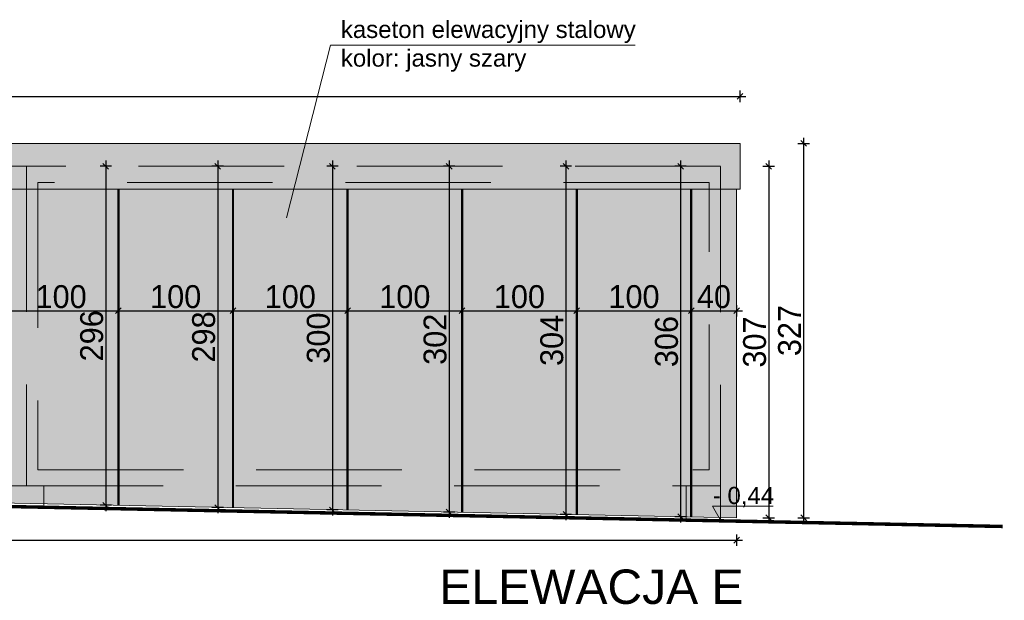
# Model space of a CAD drawing. Header units: millimetres. Extents: x 1962 to 3194, y -795 to -219.
# Tile 242 of 256: x 2775 to 2783, y -485 to -480. Entities that reach past the tile are written whole.
import ezdxf

# ---------------------------------------------------------------- set-up
doc = ezdxf.new("R2010")
doc.units = ezdxf.units.MM
doc.linetypes.add('HIDDEN', pattern=[9.525, 6.35, -3.175])
doc.layers.get('0').update_dxf_attribs({"lineweight": 5})
doc.layers.get('Defpoints').update_dxf_attribs({"lineweight": 9})
for name, color, linetype, lineweight in [('A_elewacje kolorystyka', 252, 'Continuous', 9), ('A_elewacje opisy', 63, 'Continuous', 9), ('A_hidden', 137, 'HIDDEN', 9), ('A_koty wysokośc.', 53, 'Continuous', 9), ('A_przekrojowe', 42, 'Continuous', 9), ('A_widok', 142, 'Continuous', 9), ('A_wymiary kasetony elewacyjne', 64, 'Continuous', 9)]:
    doc.layers.add(name, color=color, linetype=linetype, lineweight=lineweight)
doc.styles.get("Standard").update_dxf_attribs({"font": 'arial.ttf'})
doc.styles.add('wymiary pzt', font='txt')
doc.dimstyles.new('wymiary detale', dxfattribs={"dimtxt": 0.2, "dimasz": 0.05, "dimexe": 0.05, "dimexo": 0, "dimgap": 0.02, "dimtad": 1, "dimdec": 0, "dimlfac": 100, "dimzin": 0, "dimtxsty": 'wymiary pzt', "dimblk": 'OBLIQUE', "dimcen": 0.1, "dimdle": 0.05, "dimadec": 1, "dimazin": 0, "dimtfac": 1, "dimtmove": 0, "dimatfit": 3, "dimfxl": 0, "dimarcsym": 0})

# ---------------------------------------------------------------- blocks, each defined once
blk = doc.blocks.new('zw$CA91')
at = {"layer": 'A_koty wysokośc.'}
h = blk.add_hatch(color=256, dxfattribs=at)
h.dxf.hatch_style = 1
h.paths.add_polyline_path([(-0.448, 0.753), (0, 0), (0, 0.753)])
blk.add_lwpolyline([(2.874, 0.753), (-0.448, 0.753), (0, 0), (0, 0.753)], dxfattribs=at)
blk = doc.blocks.new('_Oblique')
at = {"color": 0, "linetype": 'ByBlock', "lineweight": -2}
blk.add_line((-0.5, -0.5), (0.5, 0.5), dxfattribs=at)
blk = doc.blocks.new('*D413')
at = {"layer": 'A_wymiary kasetony elewacyjne', "color": 0, "lineweight": -2}
for p, q in [((2774.6802, -482.5137), (2774.6802, -482.6137)), ((2775.6802, -482.5137), (2775.6802, -482.6137)), ((2774.6302, -482.5637), (2775.7302, -482.5637))]:
    blk.add_line(p, q, dxfattribs=at)
at = {"layer": 'Defpoints', "color": 0}
for p in [(2774.6802, -481.5029), (2775.6802, -481.5029), (2775.6802, -482.5637)]:
    blk.add_point(p, dxfattribs=at)
at = {"layer": 'A_wymiary kasetony elewacyjne', "color": 0, "lineweight": -2, "xscale": 0.05, "yscale": 0.05, "zscale": 0.05, "rotation": 180}
blk.add_blockref('_Oblique', (2774.6802, -482.5637), dxfattribs=at)
at = {"layer": 'A_wymiary kasetony elewacyjne', "color": 0, "lineweight": -2, "xscale": 0.05, "yscale": 0.05, "zscale": 0.05}
blk.add_blockref('_Oblique', (2775.6802, -482.5637), dxfattribs=at)
at = {"layer": 'A_wymiary kasetony elewacyjne', "color": 0, "insert": (2775.1802, -482.4416), "char_height": 0.2, "attachment_point": 5, "style": 'wymiary pzt'}
blk.add_mtext('100', dxfattribs=at)
blk = doc.blocks.new('*D414')
at = {"layer": 'A_wymiary kasetony elewacyjne', "color": 0, "lineweight": -2}
for p, q in [((2775.6802, -482.5137), (2775.6802, -482.6137)), ((2776.6802, -482.5137), (2776.6802, -482.6137)), ((2775.6302, -482.5637), (2776.7302, -482.5637))]:
    blk.add_line(p, q, dxfattribs=at)
at = {"layer": 'Defpoints', "color": 0}
for p in [(2775.6802, -481.5029), (2776.6802, -481.5029), (2776.6802, -482.5637)]:
    blk.add_point(p, dxfattribs=at)
at = {"layer": 'A_wymiary kasetony elewacyjne', "color": 0, "lineweight": -2, "xscale": 0.05, "yscale": 0.05, "zscale": 0.05, "rotation": 180}
blk.add_blockref('_Oblique', (2775.6802, -482.5637), dxfattribs=at)
at = {"layer": 'A_wymiary kasetony elewacyjne', "color": 0, "lineweight": -2, "xscale": 0.05, "yscale": 0.05, "zscale": 0.05}
blk.add_blockref('_Oblique', (2776.6802, -482.5637), dxfattribs=at)
at = {"layer": 'A_wymiary kasetony elewacyjne', "color": 0, "insert": (2776.1802, -482.4416), "char_height": 0.2, "attachment_point": 5, "style": 'wymiary pzt'}
blk.add_mtext('100', dxfattribs=at)
blk = doc.blocks.new('*D415')
at = {"layer": 'A_wymiary kasetony elewacyjne', "color": 0, "lineweight": -2}
for p, q in [((2776.6802, -482.5137), (2776.6802, -482.6137)), ((2777.6802, -482.5137), (2777.6802, -482.6137)), ((2776.6302, -482.5637), (2777.7302, -482.5637))]:
    blk.add_line(p, q, dxfattribs=at)
at = {"layer": 'Defpoints', "color": 0}
for p in [(2776.6802, -481.5029), (2777.6802, -481.5029), (2777.6802, -482.5637)]:
    blk.add_point(p, dxfattribs=at)
at = {"layer": 'A_wymiary kasetony elewacyjne', "color": 0, "lineweight": -2, "xscale": 0.05, "yscale": 0.05, "zscale": 0.05, "rotation": 180}
blk.add_blockref('_Oblique', (2776.6802, -482.5637), dxfattribs=at)
at = {"layer": 'A_wymiary kasetony elewacyjne', "color": 0, "lineweight": -2, "xscale": 0.05, "yscale": 0.05, "zscale": 0.05}
blk.add_blockref('_Oblique', (2777.6802, -482.5637), dxfattribs=at)
at = {"layer": 'A_wymiary kasetony elewacyjne', "color": 0, "insert": (2777.1802, -482.4416), "char_height": 0.2, "attachment_point": 5, "style": 'wymiary pzt'}
blk.add_mtext('100', dxfattribs=at)
blk = doc.blocks.new('*D416')
at = {"layer": 'A_wymiary kasetony elewacyjne', "color": 0, "lineweight": -2}
for p, q in [((2777.6802, -482.5137), (2777.6802, -482.6137)), ((2778.6802, -482.5137), (2778.6802, -482.6137)), ((2777.6302, -482.5637), (2778.7302, -482.5637))]:
    blk.add_line(p, q, dxfattribs=at)
at = {"layer": 'Defpoints', "color": 0}
for p in [(2777.6802, -481.5029), (2778.6802, -481.5029), (2778.6802, -482.5637)]:
    blk.add_point(p, dxfattribs=at)
at = {"layer": 'A_wymiary kasetony elewacyjne', "color": 0, "lineweight": -2, "xscale": 0.05, "yscale": 0.05, "zscale": 0.05, "rotation": 180}
blk.add_blockref('_Oblique', (2777.6802, -482.5637), dxfattribs=at)
at = {"layer": 'A_wymiary kasetony elewacyjne', "color": 0, "lineweight": -2, "xscale": 0.05, "yscale": 0.05, "zscale": 0.05}
blk.add_blockref('_Oblique', (2778.6802, -482.5637), dxfattribs=at)
at = {"layer": 'A_wymiary kasetony elewacyjne', "color": 0, "insert": (2778.1802, -482.4416), "char_height": 0.2, "attachment_point": 5, "style": 'wymiary pzt'}
blk.add_mtext('100', dxfattribs=at)
blk = doc.blocks.new('*D417')
at = {"layer": 'A_wymiary kasetony elewacyjne', "color": 0, "lineweight": -2}
for p, q in [((2778.6802, -482.5137), (2778.6802, -482.6137)), ((2779.6802, -482.5137), (2779.6802, -482.6137)), ((2778.6302, -482.5637), (2779.7302, -482.5637))]:
    blk.add_line(p, q, dxfattribs=at)
at = {"layer": 'Defpoints', "color": 0}
for p in [(2778.6802, -481.5029), (2779.6802, -481.5029), (2779.6802, -482.5637)]:
    blk.add_point(p, dxfattribs=at)
at = {"layer": 'A_wymiary kasetony elewacyjne', "color": 0, "lineweight": -2, "xscale": 0.05, "yscale": 0.05, "zscale": 0.05, "rotation": 180}
blk.add_blockref('_Oblique', (2778.6802, -482.5637), dxfattribs=at)
at = {"layer": 'A_wymiary kasetony elewacyjne', "color": 0, "lineweight": -2, "xscale": 0.05, "yscale": 0.05, "zscale": 0.05}
blk.add_blockref('_Oblique', (2779.6802, -482.5637), dxfattribs=at)
at = {"layer": 'A_wymiary kasetony elewacyjne', "color": 0, "insert": (2779.1802, -482.4416), "char_height": 0.2, "attachment_point": 5, "style": 'wymiary pzt'}
blk.add_mtext('100', dxfattribs=at)
blk = doc.blocks.new('*D418')
at = {"layer": 'A_wymiary kasetony elewacyjne', "color": 0, "lineweight": -2}
for p, q in [((2779.6802, -482.5137), (2779.6802, -482.6137)), ((2780.6802, -482.5137), (2780.6802, -482.6137)), ((2779.6302, -482.5637), (2780.7302, -482.5637))]:
    blk.add_line(p, q, dxfattribs=at)
at = {"layer": 'Defpoints', "color": 0}
for p in [(2779.6802, -481.5029), (2780.6802, -481.5029), (2780.6802, -482.5637)]:
    blk.add_point(p, dxfattribs=at)
at = {"layer": 'A_wymiary kasetony elewacyjne', "color": 0, "lineweight": -2, "xscale": 0.05, "yscale": 0.05, "zscale": 0.05, "rotation": 180}
blk.add_blockref('_Oblique', (2779.6802, -482.5637), dxfattribs=at)
at = {"layer": 'A_wymiary kasetony elewacyjne', "color": 0, "lineweight": -2, "xscale": 0.05, "yscale": 0.05, "zscale": 0.05}
blk.add_blockref('_Oblique', (2780.6802, -482.5637), dxfattribs=at)
at = {"layer": 'A_wymiary kasetony elewacyjne', "color": 0, "insert": (2780.1802, -482.4416), "char_height": 0.2, "attachment_point": 5, "style": 'wymiary pzt'}
blk.add_mtext('100', dxfattribs=at)
blk = doc.blocks.new('*D419')
at = {"layer": 'A_wymiary kasetony elewacyjne', "color": 0, "lineweight": -2}
for p, q in [((2780.6802, -482.5137), (2780.6802, -482.6137)), ((2781.0762, -482.5137), (2781.0762, -482.6137)), ((2780.6302, -482.5637), (2781.1262, -482.5637))]:
    blk.add_line(p, q, dxfattribs=at)
at = {"layer": 'Defpoints', "color": 0}
for p in [(2780.6802, -481.5029), (2781.0762, -481.5029), (2781.0762, -482.5637)]:
    blk.add_point(p, dxfattribs=at)
at = {"layer": 'A_wymiary kasetony elewacyjne', "color": 0, "lineweight": -2, "xscale": 0.05, "yscale": 0.05, "zscale": 0.05, "rotation": 180}
blk.add_blockref('_Oblique', (2780.6802, -482.5637), dxfattribs=at)
at = {"layer": 'A_wymiary kasetony elewacyjne', "color": 0, "lineweight": -2, "xscale": 0.05, "yscale": 0.05, "zscale": 0.05}
blk.add_blockref('_Oblique', (2781.0762, -482.5637), dxfattribs=at)
at = {"layer": 'A_wymiary kasetony elewacyjne', "color": 0, "insert": (2780.8782, -482.4416), "char_height": 0.2, "attachment_point": 5, "style": 'wymiary pzt'}
blk.add_mtext('40', dxfattribs=at)
blk = doc.blocks.new('*D499')
at = {"layer": 'A_wymiary kasetony elewacyjne', "color": 0, "lineweight": -2}
for p, q in [((2775.6198, -481.3029), (2775.5198, -481.3029)), ((2775.5698, -481.2529), (2775.5698, -484.3118)), ((2775.6198, -484.2618), (2775.5198, -484.2618))]:
    blk.add_line(p, q, dxfattribs=at)
at = {"layer": 'Defpoints', "color": 0}
for p in [(2775.6802, -481.3029), (2775.5698, -484.2618), (2775.6802, -484.2618)]:
    blk.add_point(p, dxfattribs=at)
at = {"layer": 'A_wymiary kasetony elewacyjne', "color": 0, "lineweight": -2, "xscale": 0.05, "yscale": 0.05, "zscale": 0.05}
for p, rotation in [((2775.5698, -481.3029), 90), ((2775.5698, -484.2618), 270)]:
    blk.add_blockref('_Oblique', p, dxfattribs=dict(at, rotation=rotation))
at = {"layer": 'A_wymiary kasetony elewacyjne', "color": 0, "insert": (2775.4478, -482.7824), "char_height": 0.2, "attachment_point": 5, "rotation": 90, "style": 'wymiary pzt'}
blk.add_mtext('296', dxfattribs=at)
blk = doc.blocks.new('*D500')
at = {"layer": 'A_wymiary kasetony elewacyjne', "color": 0, "lineweight": -2}
for p, q in [((2776.597, -481.3029), (2776.497, -481.3029)), ((2776.547, -481.2529), (2776.547, -484.3319)), ((2776.597, -484.2819), (2776.497, -484.2819))]:
    blk.add_line(p, q, dxfattribs=at)
at = {"layer": 'Defpoints', "color": 0}
for p in [(2776.6802, -481.3029), (2776.547, -484.2819), (2776.6802, -484.2819)]:
    blk.add_point(p, dxfattribs=at)
at = {"layer": 'A_wymiary kasetony elewacyjne', "color": 0, "lineweight": -2, "xscale": 0.05, "yscale": 0.05, "zscale": 0.05}
for p, rotation in [((2776.547, -481.3029), 90), ((2776.547, -484.2819), 270)]:
    blk.add_blockref('_Oblique', p, dxfattribs=dict(at, rotation=rotation))
at = {"layer": 'A_wymiary kasetony elewacyjne', "color": 0, "insert": (2776.425, -482.7924), "char_height": 0.2, "attachment_point": 5, "rotation": 90, "style": 'wymiary pzt'}
blk.add_mtext('298', dxfattribs=at)
blk = doc.blocks.new('*D501')
at = {"layer": 'A_wymiary kasetony elewacyjne', "color": 0, "lineweight": -2}
for p, q in [((2777.5981, -481.3029), (2777.4981, -481.3029)), ((2777.5481, -481.2529), (2777.5481, -484.352)), ((2777.5981, -484.302), (2777.4981, -484.302))]:
    blk.add_line(p, q, dxfattribs=at)
at = {"layer": 'Defpoints', "color": 0}
for p in [(2777.6802, -481.3029), (2777.5481, -484.302), (2777.6802, -484.302)]:
    blk.add_point(p, dxfattribs=at)
at = {"layer": 'A_wymiary kasetony elewacyjne', "color": 0, "lineweight": -2, "xscale": 0.05, "yscale": 0.05, "zscale": 0.05}
for p, rotation in [((2777.5481, -481.3029), 90), ((2777.5481, -484.302), 270)]:
    blk.add_blockref('_Oblique', p, dxfattribs=dict(at, rotation=rotation))
at = {"layer": 'A_wymiary kasetony elewacyjne', "color": 0, "insert": (2777.426, -482.8024), "char_height": 0.2, "attachment_point": 5, "rotation": 90, "style": 'wymiary pzt'}
blk.add_mtext('300', dxfattribs=at)
blk = doc.blocks.new('*D502')
at = {"layer": 'A_wymiary kasetony elewacyjne', "color": 0, "lineweight": -2}
for p, q in [((2778.617, -481.3029), (2778.517, -481.3029)), ((2778.567, -481.2529), (2778.567, -484.372)), ((2778.617, -484.322), (2778.517, -484.322))]:
    blk.add_line(p, q, dxfattribs=at)
at = {"layer": 'Defpoints', "color": 0}
for p in [(2778.6802, -481.3029), (2778.567, -484.322), (2778.6802, -484.322)]:
    blk.add_point(p, dxfattribs=at)
at = {"layer": 'A_wymiary kasetony elewacyjne', "color": 0, "lineweight": -2, "xscale": 0.05, "yscale": 0.05, "zscale": 0.05}
for p, rotation in [((2778.567, -481.3029), 90), ((2778.567, -484.322), 270)]:
    blk.add_blockref('_Oblique', p, dxfattribs=dict(at, rotation=rotation))
at = {"layer": 'A_wymiary kasetony elewacyjne', "color": 0, "insert": (2778.4449, -482.8125), "char_height": 0.2, "attachment_point": 5, "rotation": 90, "style": 'wymiary pzt'}
blk.add_mtext('302', dxfattribs=at)
blk = doc.blocks.new('*D503')
at = {"layer": 'A_wymiary kasetony elewacyjne', "color": 0, "lineweight": -2}
for p, q in [((2779.6359, -481.3029), (2779.5359, -481.3029)), ((2779.5859, -481.2529), (2779.5859, -484.3921)), ((2779.6359, -484.3421), (2779.5359, -484.3421))]:
    blk.add_line(p, q, dxfattribs=at)
at = {"layer": 'Defpoints', "color": 0}
for p in [(2779.6802, -481.3029), (2779.5859, -484.3421), (2779.6802, -484.3421)]:
    blk.add_point(p, dxfattribs=at)
at = {"layer": 'A_wymiary kasetony elewacyjne', "color": 0, "lineweight": -2, "xscale": 0.05, "yscale": 0.05, "zscale": 0.05}
for p, rotation in [((2779.5859, -481.3029), 90), ((2779.5859, -484.3421), 270)]:
    blk.add_blockref('_Oblique', p, dxfattribs=dict(at, rotation=rotation))
at = {"layer": 'A_wymiary kasetony elewacyjne', "color": 0, "insert": (2779.4638, -482.8225), "char_height": 0.2, "attachment_point": 5, "rotation": 90, "style": 'wymiary pzt'}
blk.add_mtext('304', dxfattribs=at)
blk = doc.blocks.new('*D504')
at = {"layer": 'A_wymiary kasetony elewacyjne', "color": 0, "lineweight": -2}
for p, q in [((2780.6369, -481.3029), (2780.5369, -481.3029)), ((2780.5869, -481.2529), (2780.5869, -484.4122)), ((2780.6369, -484.3622), (2780.5369, -484.3622))]:
    blk.add_line(p, q, dxfattribs=at)
at = {"layer": 'Defpoints', "color": 0}
for p in [(2780.6802, -481.3029), (2780.5869, -484.3622), (2780.6802, -484.3622)]:
    blk.add_point(p, dxfattribs=at)
at = {"layer": 'A_wymiary kasetony elewacyjne', "color": 0, "lineweight": -2, "xscale": 0.05, "yscale": 0.05, "zscale": 0.05}
for p, rotation in [((2780.5869, -481.3029), 90), ((2780.5869, -484.3622), 270)]:
    blk.add_blockref('_Oblique', p, dxfattribs=dict(at, rotation=rotation))
at = {"layer": 'A_wymiary kasetony elewacyjne', "color": 0, "insert": (2780.4649, -482.8325), "char_height": 0.2, "attachment_point": 5, "rotation": 90, "style": 'wymiary pzt'}
blk.add_mtext('306', dxfattribs=at)
blk = doc.blocks.new('*D505')
at = {"layer": 'A_wymiary kasetony elewacyjne', "color": 0, "lineweight": -2}
for p, q in [((2781.3056, -481.3029), (2781.4056, -481.3029)), ((2781.3556, -481.2529), (2781.3556, -484.4201)), ((2781.3056, -484.3701), (2781.4056, -484.3701))]:
    blk.add_line(p, q, dxfattribs=at)
at = {"layer": 'Defpoints', "color": 0}
for p in [(2781.0762, -481.3029), (2781.0762, -484.3701), (2781.3556, -484.3701)]:
    blk.add_point(p, dxfattribs=at)
at = {"layer": 'A_wymiary kasetony elewacyjne', "color": 0, "lineweight": -2, "xscale": 0.05, "yscale": 0.05, "zscale": 0.05}
for p, rotation in [((2781.3556, -481.3029), 90), ((2781.3556, -484.3701), 270)]:
    blk.add_blockref('_Oblique', p, dxfattribs=dict(at, rotation=rotation))
at = {"layer": 'A_wymiary kasetony elewacyjne', "color": 0, "insert": (2781.2335, -482.8365), "char_height": 0.2, "attachment_point": 5, "rotation": 90, "style": 'wymiary pzt'}
blk.add_mtext('307', dxfattribs=at)
blk = doc.blocks.new('*D506')
at = {"layer": 'A_wymiary kasetony elewacyjne', "color": 0, "lineweight": -2}
for p, q in [((2781.6611, -484.4201), (2781.6611, -481.0529)), ((2781.6111, -481.1029), (2781.7111, -481.1029)), ((2781.6111, -484.3701), (2781.7111, -484.3701))]:
    blk.add_line(p, q, dxfattribs=at)
at = {"layer": 'Defpoints', "color": 0}
for p in [(2781.0762, -481.1029), (2781.6611, -481.1029), (2781.0762, -484.3701)]:
    blk.add_point(p, dxfattribs=at)
at = {"layer": 'A_wymiary kasetony elewacyjne', "color": 0, "lineweight": -2, "xscale": 0.05, "yscale": 0.05, "zscale": 0.05}
for p, rotation in [((2781.6611, -481.1029), 90), ((2781.6611, -484.3701), 270)]:
    blk.add_blockref('_Oblique', p, dxfattribs=dict(at, rotation=rotation))
at = {"layer": 'A_wymiary kasetony elewacyjne', "color": 0, "insert": (2781.539, -482.7365), "char_height": 0.2, "attachment_point": 5, "rotation": 90, "style": 'wymiary pzt'}
blk.add_mtext('327', dxfattribs=at)
blk = doc.blocks.new('*D642')
at = {"layer": 'A_wymiary kasetony elewacyjne', "color": 0, "lineweight": -2}
for p, q in [((2766.0422, -480.692), (2781.1562, -480.692)), ((2766.0922, -480.742), (2766.0922, -480.642)), ((2781.1062, -480.742), (2781.1062, -480.642))]:
    blk.add_line(p, q, dxfattribs=at)
at = {"layer": 'Defpoints', "color": 0}
for p in [(2781.1062, -480.692), (2766.0922, -481.1029), (2781.1062, -481.1029)]:
    blk.add_point(p, dxfattribs=at)
at = {"layer": 'A_wymiary kasetony elewacyjne', "color": 0, "lineweight": -2, "xscale": 0.05, "yscale": 0.05, "zscale": 0.05, "rotation": 180.0000000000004}
blk.add_blockref('_Oblique', (2766.0922, -480.692), dxfattribs=at)
at = {"layer": 'A_wymiary kasetony elewacyjne', "color": 0, "lineweight": -2, "xscale": 0.05, "yscale": 0.05, "zscale": 0.05}
blk.add_blockref('_Oblique', (2781.1062, -480.692), dxfattribs=at)
at = {"layer": 'A_wymiary kasetony elewacyjne', "color": 0, "insert": (2773.5992, -480.5699), "char_height": 0.2, "attachment_point": 5, "style": 'wymiary pzt'}
blk.add_mtext('1501', dxfattribs=at)
blk = doc.blocks.new('*D643')
at = {"layer": 'A_wymiary kasetony elewacyjne', "color": 0, "lineweight": -2}
for p, q in [((2766.0722, -484.5665), (2781.1262, -484.5665)), ((2766.1222, -484.5165), (2766.1222, -484.6165)), ((2781.0762, -484.5165), (2781.0762, -484.6165))]:
    blk.add_line(p, q, dxfattribs=at)
at = {"layer": 'Defpoints', "color": 0}
for p in [(2766.1222, -484.07), (2781.0762, -484.07), (2781.0762, -484.5665)]:
    blk.add_point(p, dxfattribs=at)
at = {"layer": 'A_wymiary kasetony elewacyjne', "color": 0, "lineweight": -2, "xscale": 0.05, "yscale": 0.05, "zscale": 0.05, "rotation": 180}
blk.add_blockref('_Oblique', (2766.1222, -484.5665), dxfattribs=at)
at = {"layer": 'A_wymiary kasetony elewacyjne', "color": 0, "lineweight": -2, "xscale": 0.05, "yscale": 0.05, "zscale": 0.05}
blk.add_blockref('_Oblique', (2781.0762, -484.5665), dxfattribs=at)
at = {"layer": 'A_wymiary kasetony elewacyjne', "color": 0, "insert": (2773.5992, -484.4445), "char_height": 0.2, "attachment_point": 5, "style": 'wymiary pzt'}
blk.add_mtext('1495', dxfattribs=at)

msp = doc.modelspace()

# ---------------------------------------------------------------- hatches: boundary and pattern name
at = {"layer": 'A_elewacje kolorystyka'}
h = msp.add_hatch(color=256, dxfattribs=at)
h.dxf.hatch_style = 1
h.paths.add_polyline_path([(2768.6802, -481.5029), (2781.0762, -481.5029), (2781.1062, -481.5029), (2781.1062, -481.1029), (2768.6502, -481.1029), (2768.6502, -481.5029)])
h = msp.add_hatch(color=9, dxfattribs=at)
h.dxf.hatch_style = 1
h.paths.add_polyline_path([(2768.6802, -484.1214), (2781.0762, -484.3701), (2781.0762, -481.5029), (2768.6802, -481.5029)])

# ---------------------------------------------------------------- linework, layer by layer
at = {"layer": 'A_elewacje kolorystyka', "color": 251, "const_width": 0.02}
for points in [[(2775.6802, -481.5029), (2775.6802, -484.2618)], [(2776.6802, -481.5029), (2776.6802, -484.2819)], [(2777.6802, -481.5029), (2777.6802, -484.302)], [(2778.6802, -481.5029), (2778.6802, -484.322)], [(2779.6802, -481.5029), (2779.6802, -484.3421)], [(2780.6802, -481.5029), (2780.6802, -484.3622)]]:
    msp.add_lwpolyline(points, dxfattribs=at)
at = {"layer": 'A_elewacje opisy'}
msp.add_lwpolyline([(2780.1911, -480.2451), (2777.5321, -480.2451), (2777.1482, -481.7516)], dxfattribs=at)
at = {"layer": 'A_hidden', "ltscale": 0.2}
for p, q in [((2780.9362, -481.3029), (2766.2622, -481.3029)), ((2774.8782, -481.3029), (2774.8782, -484.0929)), ((2780.9362, -481.3055), (2780.9362, -484.0929)), ((2767.1802, -484.0929), (2780.9362, -484.0929))]:
    msp.add_line(p, q, dxfattribs=at)
for points in [[(2774.9782, -483.9529), (2780.8362, -483.9529), (2780.8362, -481.4429), (2774.9782, -481.4429)], [(2774.7282, -484.2727), (2775.0282, -484.2727), (2775.0282, -484.0929), (2774.7282, -484.0929)], [(2780.6362, -484.3913), (2780.9362, -484.3913), (2780.9362, -484.0929), (2780.6362, -484.0929)]]:
    msp.add_lwpolyline(points, close=True, dxfattribs=at)
at = {"layer": 'A_przekrojowe', "const_width": 0.03}
msp.add_lwpolyline([(2763.0932, -484.0393), (2783.3972, -484.4467)], dxfattribs=at)
at = {"layer": 'A_widok'}
for p, q in [((2781.1062, -481.1029), (2766.0922, -481.1029)), ((2781.1062, -481.1029), (2781.1062, -481.5029)), ((2781.1062, -481.5029), (2766.0922, -481.5029)), ((2781.0762, -481.5029), (2781.0762, -484.3701)), ((2768.6802, -484.1214), (2781.0762, -484.3701))]:
    msp.add_line(p, q, dxfattribs=at)

# ---------------------------------------------------------------- block references
at = {"layer": 'A_koty wysokośc.', "xscale": 0.16, "yscale": 0.16, "zscale": 0.16, "rotation": 359.9999999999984}
msp.add_blockref('zw$CA91', (2780.9362, -484.3913), dxfattribs=at)

# ---------------------------------------------------------------- texts
at = {"layer": 'A_elewacje opisy', "attachment_point": 4}
for s, insert, char_height, width in [('kaseton elewacyjny stalowy\\Pkolor: jasny szary', (2777.6216, -480.2551), 0.15, 3.380296), ('ELEWACJA E', (2778.4815, -484.9748), 0.3, 6.583617)]:
    msp.add_mtext(s, dxfattribs=dict(at, insert=insert, char_height=char_height, width=width))
at = {"layer": 'A_koty wysokośc.', "insert": (2780.868, -484.1901), "char_height": 0.15, "width": 1.778312, "attachment_point": 4}
msp.add_mtext('- 0,44', dxfattribs=at)

# ---------------------------------------------------------------- dimensions: what is measured, and where the dimension line sits
at = {"layer": 'A_wymiary kasetony elewacyjne'}
for p1, p2, distance, picture, middle in [((2766.0922, -481.1029), (2781.1062, -481.1029), 0.4109, '*D642', (2773.5992, -480.5699)), ((2781.0762, -484.3701), (2781.0762, -481.1029), -0.5849, '*D506', (2781.539, -482.7365)), ((2775.6802, -481.3029), (2775.6802, -484.2618), -0.1104, '*D499', (2775.4478, -482.7824)), ((2776.6802, -481.3029), (2776.6802, -484.2819), -0.1332, '*D500', (2776.425, -482.7924)), ((2777.6802, -481.3029), (2777.6802, -484.302), -0.1321, '*D501', (2777.426, -482.8024)), ((2778.6802, -481.3029), (2778.6802, -484.322), -0.1132, '*D502', (2778.4449, -482.8125)), ((2779.6802, -481.3029), (2779.6802, -484.3421), -0.0943, '*D503', (2779.4638, -482.8225)), ((2780.6802, -481.3029), (2780.6802, -484.3622), -0.0933, '*D504', (2780.4649, -482.8325)), ((2781.0762, -481.3029), (2781.0762, -484.3701), 0.2794, '*D505', (2781.2335, -482.8365)), ((2766.1222, -484.07), (2781.0762, -484.07), -0.4965, '*D643', (2773.5992, -484.4445))]:
    dim = msp.add_aligned_dim(p1=p1, p2=p2, distance=distance, dimstyle='wymiary detale', dxfattribs=at)
    dim.commit()
    dim.dimension.update_dxf_attribs({"geometry": picture, "text_midpoint": middle})
for base, p1, p2, picture, middle in [((2775.6802, -482.5637), (2774.6802, -481.5029), (2775.6802, -481.5029), '*D413', (2775.1802, -482.4416)), ((2776.6802, -482.5637), (2775.6802, -481.5029), (2776.6802, -481.5029), '*D414', (2776.1802, -482.4416)), ((2777.6802, -482.5637), (2776.6802, -481.5029), (2777.6802, -481.5029), '*D415', (2777.1802, -482.4416)), ((2778.6802, -482.5637), (2777.6802, -481.5029), (2778.6802, -481.5029), '*D416', (2778.1802, -482.4416)), ((2779.6802, -482.5637), (2778.6802, -481.5029), (2779.6802, -481.5029), '*D417', (2779.1802, -482.4416)), ((2780.6802, -482.5637), (2779.6802, -481.5029), (2780.6802, -481.5029), '*D418', (2780.1802, -482.4416)), ((2781.0762, -482.5637), (2780.6802, -481.5029), (2781.0762, -481.5029), '*D419', (2780.8782, -482.4416))]:
    dim = msp.add_linear_dim(base=base, p1=p1, p2=p2, dimstyle='wymiary detale', override={"dimtmove": 1}, dxfattribs=at)
    dim.commit()
    dim.dimension.update_dxf_attribs({"geometry": picture, "text_midpoint": middle})

doc.saveas('drawing.dxf')
